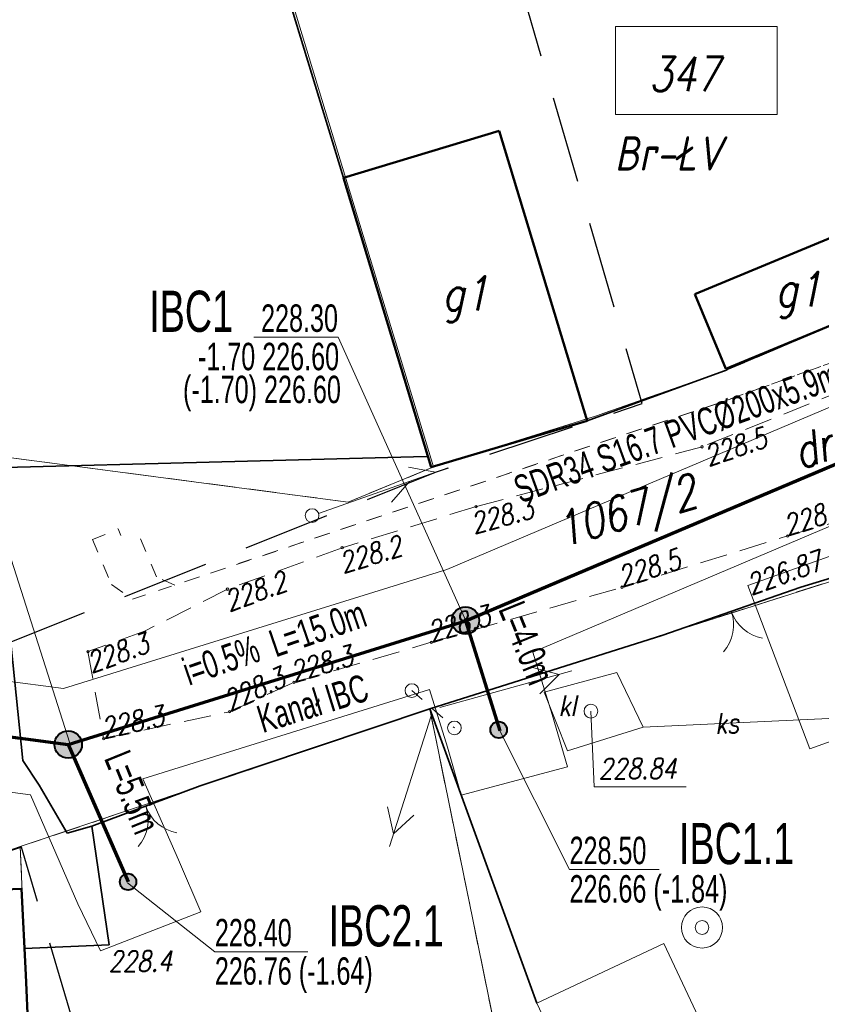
# Model space of a CAD drawing. Header units: millimetres. Extents: x 7436010 to 7436992, y 5663514 to 5666647.
# Tile 8 of 73: x 7436263 to 7436292, y 5663780 to 5663816. Entities that reach past the tile are written whole.
import ezdxf
from ezdxf.enums import TextEntityAlignment as Align

# ---------------------------------------------------------------- set-up
doc = ezdxf.new("R2010")
doc.units = ezdxf.units.MM
doc.header["$PDSIZE"] = 1
for name, pattern in [('$0$HIDDEN', [9.525, 6.35, -3.175]), ('1', [0]), ('2_EGBU_A', [0]), ('3', [1, 0.5, -0.5]), ('GDE', [0]), ('GUZ', [1.5, 1, -0.5]), ('KOU', [1.5, 1, -0.5])]:
    doc.linetypes.add(name, pattern=pattern)
for name, color, linetype, lineweight in [('1 OGRODZENIE', 7, 'BGT', 35), ('17 SŁUPY TELEKOMUNIKACYJNE', 30, 'Continuous', 18), ('18 LINIE TELEKOMUNIAKCYJNE', 30, 'Continuous', 18), ('2 BRAMY FURTKI', 7, 'Continuous', 18), ('28 STUDNIA GŁEBINOWA', 5, 'Continuous', 18), ('41 INNA BUDOWLA', 7, 'Continuous', 18), ('_AA_Kanalizacja grawitacyjna - trasa', 244, 'Continuous', 70), ('_AA_Odcinki boczne grawitacyjne 160mm - trasa', 30, 'Continuous', 70), ('_AA_Studnia kanalizacyjna bet.1000mm - symbol', 24, 'Continuous', 40), ('_AA_Studnia kanalizacyjna PP 600mm - symbol', 24, 'Continuous', 40), ('_DZIAŁKI DO POZWOLENIA', 110, 'Continuous', 9), ('_LINIA ROZ.LOKA', 4, '$0$HIDDEN', 30), ('DZIALKI_SYT-WYS_T_0', 7, 'Continuous', 18), ('Działki zarys', 7, 'Continuous', 18), ('EDZPD_L_1', 7, 'GDE', 18), ('EDZTD_T_0', 7, 'Continuous', 18), ('EGBB_E_T_0', 7, 'Continuous', 18), ('EGBB_L_0', 7, '2_EGBU_A', 50), ('Linie_odn', 7, 'Continuous', 9), ('obszar odziaływania inwestcyji', 80, 'Continuous', 20), ('PunPOMIAR2', 7, 'Continuous', 18), ('RzedPOMIAR2', 7, 'Continuous', 18), ('SDRPK_L_1', 7, 'KOU', 18), ('SIEC_ENERGETYCZNA_L_0', 1, '3', 18), ('SZOPO_L_0', 7, 'BGT', 35), ('SZOPO_T_0', 7, 'Continuous', 18), ('UEEPA_L_2', 1, '1', 18), ('UEEPA_T_2', 1, 'Continuous', 18), ('UKKOA_T_3', 34, 'Continuous', 18), ('UKKOO_T_3', 34, 'Continuous', 18), ('UKKPA_T_6', 34, 'Continuous', 18), ('UKKPOR_L_3', 34, '1', 18), ('UWWOC_T_0', 5, 'Continuous', 18), ('UWWPO_L_0', 5, '1', 18), ('UŻYTKI LINIE', 96, 'GUZ', 18), ('UŻYTKI OZNACZENIE', 96, 'Continuous', 18), ('WUKOS_T_0', 7, 'Continuous', 18), ('WUKOS_T_1', 7, 'Continuous', 18)]:
    doc.layers.add(name, color=color, linetype=linetype, lineweight=lineweight)
for name, color, linetype in [('_AA_Studnia kanalizacyjna bet.1000mm - plamki', 255, 'Continuous'), ('_AA_Studnia kanalizacyjna PP 600mm - plamki', 24, 'Continuous'), ('_map', 7, 'Continuous'), ('TEKST ks przyłącz korek', 32, 'Continuous'), ('TEKST ks przyłącz L _ i', 32, 'Continuous'), ('TEKST ks sieć L _ i', 244, 'Continuous'), ('TEKST ks studnia', 244, 'Continuous')]:
    doc.layers.add(name, color=color, linetype=linetype)
doc.styles.add('K1_ACAD', font='romans.shx', dxfattribs={"width": 0.8, "oblique": 12})
doc.styles.add('PLAN 1 pop.', font='ARIALN.TTF', dxfattribs={"width": 0.8})
doc.styles.add('PLAN 2 pop.', font='ARIALN.TTF', dxfattribs={"width": 0.8})
doc.linetypes.add('BGT', pattern='A,3.75,[133,ltypeshp.shx,S=0.1875,R=0,X=0,Y=0],3.75', length=7.5)

# ---------------------------------------------------------------- blocks, each defined once
blk = doc.blocks.new('BGB')
at = {"linetype": 'Continuous'}
for centre, start, end in [((-1.5, 0), 359.9995, 60), ((1.5, 0), 120, 180.0005)]:
    blk.add_arc(centre, 1.5, start, end, dxfattribs=at)
blk = doc.blocks.new('SLS')
at = {"linetype": 'Continuous'}
blk.add_circle((0, 0), 0.25, dxfattribs=at)
blk = doc.blocks.new('SUPE04')
at = {"linetype": 'Continuous'}
for p, q in [((3.9, 0.5), (4.76605, 0)), ((0.25, 0), (5.25, 0)), ((4.76605, 0), (3.9, -0.5))]:
    blk.add_line(p, q, dxfattribs=at)
blk = doc.blocks.new('SUUS15_05')
at = {"linetype": 'Continuous'}
blk.add_circle((0, 0), 0.25, dxfattribs=at)
blk = doc.blocks.new('WSP')
at = {"linetype": 'Continuous'}
blk.add_circle((0, 0), 0.045, dxfattribs=at)
blk = doc.blocks.new('PLT')
at = {"linetype": 'Continuous'}
for p, q in [((3.9, 0.5), (4.76605, 0)), ((0.25, 0), (5.25, 0)), ((3.76605, 0), (2.9, -0.5))]:
    blk.add_line(p, q, dxfattribs=at)
blk = doc.blocks.new('STD')
at = {"linetype": 'Continuous'}
for radius in [0.75, 0.25]:
    blk.add_circle((0, 0), radius, dxfattribs=at)
blk = doc.blocks.new('STUDZ')
at = {"layer": '1 OGRODZENIE'}
for p, q in [((7436265.63, 5663786.58), (7436266.26, 5663782.26)), ((7436266.26, 5663782.26), (7436263.172, 5663782.125))]:
    blk.add_line(p, q, dxfattribs=at)
at = {"layer": '1 OGRODZENIE', "flags": 128}
for points in [[(7436292.612, 5663832.811), (7436285.51, 5663830.44), (7436283.54, 5663829.78), (7436270.91, 5663823.01), (7436274.809, 5663810.225)], [(7436286.41, 5663793.54), (7436291.48, 5663795.3), (7436301.42, 5663798.33)], [(7436281.86, 5663780.13), (7436277.95, 5663790.86)]]:
    blk.add_lwpolyline(points, dxfattribs=at)
at = {"layer": '41 INNA BUDOWLA', "flags": 128}
for points in [[(7436281.86, 5663780.13), (7436286.486, 5663782.31)], [(7436290.88, 5663772.986), (7436286.486, 5663782.31)], [(7436286.45, 5663770.39), (7436281.86, 5663780.13)]]:
    blk.add_lwpolyline(points, dxfattribs=at)
at = {"layer": 'Działki zarys', "flags": 128}
for points in [[(7436278.091, 5663799.685), (7436270.985, 5663823.05)], [(7436260.84, 5663800.26), (7436274.98, 5663798.406)], [(7436277.953, 5663790.853), (7436283.319, 5663764.626), (7436290.55, 5663756.044), (7436301.909, 5663748.044)]]:
    blk.add_lwpolyline(points, dxfattribs=at)
at = {"layer": 'EDZPD_L_1'}
for p, q in [((7436288.796, 5663803.222), (7436295.096, 5663805.896)), ((7436283.997, 5663801.539), (7436288.796, 5663803.222)), ((7436278.091, 5663799.685), (7436283.997, 5663801.539)), ((7436274.98, 5663798.406), (7436278.091, 5663799.685)), ((7436277.953, 5663790.853), (7436302.274, 5663798.607)), ((7436263.018, 5663785.839), (7436277.953, 5663790.853)), ((7436260.034, 5663784.815), (7436263.018, 5663785.839)), ((7436263.018, 5663785.839), (7436264.415, 5663754.912))]:
    blk.add_line(p, q, dxfattribs=at)
at = {"layer": 'EGBB_L_0'}
for p, q in [((7436274.809, 5663810.225), (7436280.488, 5663811.941)), ((7436280.488, 5663811.941), (7436283.689, 5663801.373)), ((7436274.809, 5663810.225), (7436278.001, 5663799.677)), ((7436287.615, 5663805.988), (7436294.113, 5663808.685)), ((7436287.615, 5663805.988), (7436288.748, 5663803.259)), ((7436288.748, 5663803.259), (7436295.096, 5663805.896)), ((7436278.001, 5663799.677), (7436283.689, 5663801.373)), ((7436258.415, 5663784.136), (7436263.065, 5663784.301)), ((7436263.065, 5663784.301), (7436263.219, 5663781.161)), ((7436263.219, 5663781.161), (7436263.588, 5663772.92))]:
    blk.add_line(p, q, dxfattribs=at)
at = {"layer": 'PunPOMIAR2'}
blk.add_point((7436266.26, 5663782.26), dxfattribs=at)
at = {"layer": 'SDRPK_L_1'}
for p, q in [((7436298.75, 5663804.78), (7436287.88, 5663800.42)), ((7436287.88, 5663800.42), (7436279.64, 5663798.24)), ((7436291, 5663797.17), (7436300.94, 5663800.08)), ((7436279.64, 5663798.24), (7436274.76, 5663796.74)), ((7436284.96, 5663795.3), (7436291, 5663797.17)), ((7436274.76, 5663796.74), (7436270.58, 5663795.23)), ((7436270.58, 5663795.23), (7436267.55, 5663793.7)), ((7436278.01, 5663793.29), (7436284.96, 5663795.3)), ((7436267.55, 5663793.7), (7436265.49, 5663792.95)), ((7436265.49, 5663792.95), (7436266.06, 5663789.78)), ((7436273, 5663791.83), (7436278.01, 5663793.29)), ((7436270.66, 5663790.76), (7436273, 5663791.83)), ((7436266.06, 5663789.78), (7436270.66, 5663790.76))]:
    blk.add_line(p, q, dxfattribs=at)
at = {"layer": 'SIEC_ENERGETYCZNA_L_0'}
for p, q in [((7436296.915, 5663805.041), (7436288.529, 5663802.028)), ((7436288.529, 5663802.028), (7436296.915, 5663805.041)), ((7436267.111, 5663794.863), (7436288.529, 5663802.028)), ((7436288.529, 5663802.028), (7436268.653, 5663795.379)), ((7436265.658, 5663797.034), (7436266.592, 5663797.425)), ((7436266.592, 5663797.425), (7436266.684, 5663797.182)), ((7436267.983, 5663795.683), (7436267.258, 5663797.42)), ((7436265.658, 5663797.034), (7436266.347, 5663795.393)), ((7436268.653, 5663795.379), (7436267.983, 5663795.683)), ((7436266.347, 5663795.393), (7436267.111, 5663794.863))]:
    blk.add_line(p, q, dxfattribs=at)
at = {"layer": 'SZOPO_L_0'}
for p, q in [((7436283.689, 5663801.373), (7436288.796, 5663803.222)), ((7436262.46, 5663799.66), (7436277.36, 5663800.05)), ((7436277.36, 5663800.05), (7436277.884, 5663800.061)), ((7436277.95, 5663790.86), (7436286.41, 5663793.54)), ((7436262.69, 5663793.15), (7436263.12, 5663788.98)), ((7436269.58, 5663788.06), (7436277.95, 5663790.86)), ((7436263.12, 5663788.98), (7436263.71, 5663788.08)), ((7436263.71, 5663788.08), (7436264.73, 5663786.33)), ((7436269.58, 5663788.06), (7436265.63, 5663786.58)), ((7436265.63, 5663786.58), (7436264.73, 5663786.33))]:
    blk.add_line(p, q, dxfattribs=at)
at = {"layer": 'UEEPA_L_2', "linetype": '3'}
blk.add_line((7436277.3, 5663791.53), (7436278.85, 5663790.17), dxfattribs=at)
at = {"layer": 'UKKOA_T_3'}
for p, q in [((7436283.83, 5663790.78), (7436283.942, 5663788.023)), ((7436283.942, 5663788.023), (7436287.297, 5663788.023))]:
    blk.add_line(p, q, dxfattribs=at)
at = {"layer": 'UKKPOR_L_3'}
for p, q in [((7436282.13, 5663791.47), (7436284.78, 5663792.19)), ((7436284.78, 5663792.19), (7436285.74, 5663790.2)), ((7436282.97, 5663789.33), (7436282.13, 5663791.47)), ((7436285.74, 5663790.2), (7436295.143, 5663790.628)), ((7436285.74, 5663790.2), (7436282.97, 5663789.33))]:
    blk.add_line(p, q, dxfattribs=at)
at = {"layer": 'UWWPO_L_0'}
for p, q in [((7436302.4, 5663799.94), (7436289.55, 5663795.36)), ((7436289.55, 5663795.36), (7436291.816, 5663789.412)), ((7436291.816, 5663789.412), (7436295.168, 5663790.602))]:
    blk.add_line(p, q, dxfattribs=at)
at = {"layer": 'UŻYTKI LINIE', "flags": 128}
for points in [[(7436302.274, 5663798.607), (7436277.953, 5663790.853), (7436263.018, 5663785.839), (7436260.034, 5663784.815), (7436260.43, 5663792.4), (7436260.84, 5663800.26), (7436274.98, 5663798.406), (7436278.091, 5663799.685), (7436283.997, 5663801.539), (7436288.796, 5663803.222), (7436295.096, 5663805.896), (7436299.772, 5663807.815)], [(7436283.319, 5663764.626), (7436277.953, 5663790.853)], [(7436263.018, 5663785.839), (7436264.095, 5663762.006)]]:
    blk.add_lwpolyline(points, dxfattribs=at)
at = {"layer": '17 SŁUPY TELEKOMUNIKACYJNE'}
blk.add_blockref('SLS', (7436273.66, 5663797.91), dxfattribs=at)
at = {"layer": '18 LINIE TELEKOMUNIAKCYJNE', "rotation": 19.37976842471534}
blk.add_blockref('PLT', (7436273.66, 5663797.91), dxfattribs=at)
at = {"layer": '2 BRAMY FURTKI', "rotation": 199.1439352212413}
blk.add_blockref('BGB', (7436288.945, 5663794.42), dxfattribs=at)
at = {"layer": '28 STUDNIA GŁEBINOWA'}
blk.add_blockref('STD', (7436287.88, 5663782.89), dxfattribs=at)
at = {"layer": 'SZOPO_T_0', "rotation": 199.2700486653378}
blk.add_blockref('BGB', (7436267.598, 5663787.316), dxfattribs=at)
at = {"layer": 'UEEPA_T_2'}
for rotation in [15.46861990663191, 252.3361584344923]:
    blk.add_blockref('SUPE04', (7436278.075, 5663790.85), dxfattribs=dict(at, rotation=rotation))
for p in [(7436277.3, 5663791.53), (7436278.85, 5663790.17)]:
    blk.add_blockref('SLS', p, dxfattribs=at)
at = {"layer": 'UKKPA_T_6'}
blk.add_blockref('SUUS15_05', (7436283.83, 5663790.78), dxfattribs=at)
at = {"layer": 'WUKOS_T_0'}
for p in [(7436287.88, 5663800.42), (7436279.64, 5663798.24), (7436291, 5663797.17), (7436274.76, 5663796.74), (7436270.58, 5663795.23), (7436284.96, 5663795.3), (7436278.01, 5663793.29), (7436265.49, 5663792.95), (7436273, 5663791.83), (7436270.66, 5663790.76), (7436266.06, 5663789.78)]:
    blk.add_blockref('WSP', p, dxfattribs=at)
at = {"layer": 'DZIALKI_SYT-WYS_T_0', "style": 'K1_ACAD', "oblique": 12, "width": 0.8}
blk.add_text('1067/2', height=1.25, rotation=16.687, dxfattribs=at).set_placement((7436285.147, 5663798.006), align=Align.MIDDLE)
at = {"layer": 'EDZTD_T_0', "style": 'K1_ACAD', "oblique": 12, "width": 0.8}
blk.add_text('347', height=1.25, dxfattribs=at).set_placement((7436285.95, 5663814.641), align=Align.TOP_LEFT)
at = {"layer": 'EGBB_E_T_0', "style": 'K1_ACAD', "oblique": 12, "width": 0.8}
for p in [(7436279.247, 5663805.804), (7436291.393, 5663805.957)]:
    blk.add_text('g1', height=1.25, dxfattribs=at).set_placement(p, align=Align.MIDDLE)
at = {"layer": 'RzedPOMIAR2', "style": 'K1_ACAD', "oblique": 12, "width": 0.8}
blk.add_text('228.4', height=0.75, dxfattribs=at).set_placement((7436266.244, 5663781.286))
at = {"layer": 'UKKOA_T_3', "style": 'K1_ACAD', "oblique": 12, "width": 0.8}
blk.add_text('kl', height=0.75, dxfattribs=at).set_placement((7436282.967, 5663790.977), align=Align.MIDDLE)
blk.add_text('228.84', height=0.75, dxfattribs=at).set_placement((7436284.118, 5663789.059), align=Align.TOP_LEFT)
at = {"layer": 'UKKOO_T_3', "style": 'K1_ACAD', "oblique": 12, "width": 0.8}
blk.add_text('ks', height=0.75, rotation=2.6074, dxfattribs=at).set_placement((7436288.786, 5663790.339), align=Align.MIDDLE)
at = {"layer": 'UWWOC_T_0', "style": 'K1_ACAD', "oblique": 12, "width": 0.8}
blk.add_text('226.87', height=0.75, rotation=19.602, dxfattribs=at).set_placement((7436289.55, 5663795.36), align=Align.MIDDLE_LEFT)
at = {"layer": 'UŻYTKI OZNACZENIE', "style": 'K1_ACAD', "oblique": 12, "width": 0.8}
blk.add_text('Br-ŁV', height=1.25, dxfattribs=at).set_placement((7436284.696, 5663811.744), align=Align.TOP_LEFT)
blk.add_text('dr', height=1.25, rotation=17.046, dxfattribs=at).set_placement((7436291.076, 5663800.788), align=Align.TOP_LEFT)
at = {"layer": 'WUKOS_T_1', "style": 'K1_ACAD', "oblique": 12, "width": 0.8}
blk.add_text('228.5', height=0.75, rotation=18.1836, dxfattribs=at).set_placement((7436287.88, 5663800.42), align=Align.TOP_LEFT)
for s, rotation, p in [('228.3', 14.8448, (7436279.569, 5663797.244)), ('228.5', 17.5875, (7436291, 5663797.17)), ('228.2', 17.078, (7436274.8, 5663795.801)), ('228.5', 17.4337, (7436284.96, 5663795.3)), ('228.2', 19.8246, (7436270.637, 5663794.406)), ('228.3', 16.1639, (7436278.01, 5663793.29)), ('228.3', 19.9675, (7436265.616, 5663792.16)), ('228.3', 16.1943, (7436273, 5663791.83)), ('228.3', 24.5527, (7436270.66, 5663790.76)), ('228.3', 12.0726, (7436266.06, 5663789.78))]:
    blk.add_text(s, height=0.75, rotation=rotation, dxfattribs=at).set_placement(p)

msp = doc.modelspace()

# ---------------------------------------------------------------- hatches: boundary and pattern name
at = {"layer": '_AA_Studnia kanalizacyjna bet.1000mm - plamki', "linetype": 'Continuous'}
h = msp.add_hatch(color=256, dxfattribs=at)
edge = h.paths.add_edge_path()
edge.add_arc((7436279.255, 5663794.088), 0.5, 0, 360)
h = msp.add_hatch(color=256, dxfattribs=at)
edge = h.paths.add_edge_path()
edge.add_arc((7436264.771, 5663789.563), 0.5, 0, 360)
at = {"layer": '_AA_Studnia kanalizacyjna PP 600mm - plamki', "linetype": 'Continuous'}
h = msp.add_hatch(color=30, dxfattribs=at)
edge = h.paths.add_edge_path()
edge.add_arc((7436280.467, 5663790.1), 0.3, 0, 360)
h = msp.add_hatch(color=30, dxfattribs=at)
edge = h.paths.add_edge_path()
edge.add_arc((7436266.953, 5663784.555), 0.3, 0, 360)

# ---------------------------------------------------------------- linework, layer by layer
at = {"layer": '_AA_Kanalizacja grawitacyjna - trasa'}
msp.add_lwpolyline([(7436264.771, 5663789.563), (7436279.261, 5663794.071), (7436303.857, 5663804.49)], dxfattribs=at)
at = {"layer": '_AA_Odcinki boczne grawitacyjne 160mm - trasa', "linetype": 'Continuous'}
for points in [[(7436279.261, 5663794.071), (7436280.509, 5663790.062)], [(7436258.349, 5663790.414), (7436258.349, 5663790.414), (7436264.771, 5663789.563)], [(7436264.771, 5663789.563), (7436266.953, 5663784.555)]]:
    msp.add_lwpolyline(points, dxfattribs=at)
at = {"layer": '_AA_Studnia kanalizacyjna bet.1000mm - symbol', "linetype": 'Continuous'}
for centre in [(7436279.255, 5663794.088), (7436264.771, 5663789.563)]:
    msp.add_circle(centre, 0.5, dxfattribs=at)
at = {"layer": '_AA_Studnia kanalizacyjna PP 600mm - symbol', "color": 30, "linetype": 'Continuous'}
for centre in [(7436280.467, 5663790.1), (7436266.953, 5663784.555)]:
    msp.add_circle(centre, 0.3, dxfattribs=at)
at = {"layer": '_DZIAŁKI DO POZWOLENIA'}
msp.add_lwpolyline([(7436284.723, 5663815.746), (7436290.615, 5663815.746), (7436290.615, 5663812.545), (7436284.723, 5663812.545)], close=True, dxfattribs=at)
at = {"layer": '_LINIA ROZ.LOKA', "ltscale": 0.5, "flags": 128}
msp.add_lwpolyline([(7436769.819, 5666386.172), (7436785.63, 5666401.9), (7436777.168, 5666339.855), (7436769.643, 5666284.835), (7436763.693, 5666241.333), (7436758.706, 5666204.871), (7436746.995, 5666120.477), (7436746.67, 5666118.16), (7436746, 5666112.25), (7436742.679, 5666086.949), (7436737.87, 5666050.31), (7436735.793, 5666034.48), (7436729.165, 5665983.959), (7436725.413, 5665955.369), (7436721.158, 5665922.936), (7436716.677, 5665892.746), (7436714.652, 5665879.501), (7436710.699, 5665853.651), (7436705.915, 5665822.364), (7436701.238, 5665791.78), (7436696.682, 5665761.986), (7436693.363, 5665740.276), (7436692.49, 5665734.57), (7436691.24, 5665725.21), (7436686.817, 5665692.279), (7436686.24, 5665687.98), (7436687.02, 5665687.872), (7436687.796, 5665687.765), (7436688.426, 5665687.677), (7436689.729, 5665687.497), (7436691.702, 5665687.224), (7436695.055, 5665686.76), (7436699.592, 5665686.132), (7436703.87, 5665685.495), (7436710.052, 5665684.688), (7436704.144, 5665626.716), (7436692.353, 5665554.027), (7436684.4, 5665507.895), (7436678.948, 5665476.375), (7436678.106, 5665452.583), (7436669.825, 5665424.532), (7436658.741, 5665384.423), (7436649.917, 5665353.223), (7436656.066, 5665352.41), (7436640.531, 5665294.184), (7436627.067, 5665248.662), (7436617.803, 5665220.557), (7436609.033, 5665184.743), (7436597.094, 5665145.042), (7436586.74, 5665104.181), (7436580.262, 5665077.607), (7436551.399, 5665080.628), (7436544.132, 5665053.462), (7436541.654, 5665043.684), (7436535.648, 5665019.894), (7436527.279, 5664986.713), (7436518.85, 5664953.127), (7436540.241, 5664951.286), (7436527.274, 5664905.085), (7436512.887, 5664848.872), (7436512.752, 5664848.252), (7436491.254, 5664843.656), (7436490.454, 5664840.416), (7436488.749, 5664840.174), (7436485.592, 5664828.52), (7436480.77, 5664810.687), (7436477.564, 5664798.832), (7436470.048, 5664771.067), (7436466.776, 5664758.912), (7436460.996, 5664737.529), (7436453.383, 5664709.453), (7436450.493, 5664698.657), (7436449.293, 5664694.235), (7436447.878, 5664689.001), (7436444.735, 5664677.411), (7436439.734, 5664658.879), (7436430.798, 5664625.844), (7436422.092, 5664592.636), (7436411.808, 5664553.448), (7436402.818, 5664519.107), (7436395.065, 5664489.579), (7436386.906, 5664458.419), (7436380.697, 5664434.655), (7436376.518, 5664418.897), (7436373.403, 5664406.849), (7436371.231, 5664398.643), (7436365.4, 5664376.386), (7436360.194, 5664356.586), (7436358.975, 5664351.964), (7436370.073, 5664349.716), (7436345.743, 5664252.376), (7436338.101, 5664221.811), (7436346.559, 5664219.638), (7436332.958, 5664172.827), (7436327.706, 5664153.961), (7436320.71, 5664127.647), (7436315.847, 5664109.043), (7436293.508, 5664105.672), (7436291.778, 5664098.993), (7436311.255, 5664095.216), (7436305.86, 5664069.899), (7436301.249, 5664052.498), (7436298.259, 5664034.704), (7436295.226, 5664016.7), (7436294.203, 5663992.362), (7436295.675, 5663969.316), (7436298.862, 5663944.903), (7436305.053, 5663922.416), (7436309.368, 5663907.37), (7436310.083, 5663904.279), (7436287.939, 5663894.265), (7436287.89, 5663894.23), (7436289.293, 5663888.169), (7436307.22, 5663896.421), (7436313.563, 5663878.366), (7436316.816, 5663864.356), (7436323.097, 5663841.843), (7436323.621, 5663840.346), (7436302.734, 5663832.549), (7436306.084, 5663818.609), (7436328.591, 5663826.53), (7436335.305, 5663807.875), (7436346.491, 5663776.834), (7436347.265, 5663774.439), (7436325.835, 5663769.718), (7436328.273, 5663765.489), (7436328.273, 5663765.489), (7436337.733, 5663749.257), (7436355.952, 5663758.124), (7436369.036, 5663743.036), (7436379.219, 5663723.732), (7436386.589, 5663707.332), (7436393.785, 5663687.445), (7436394.545, 5663683.162), (7436386.119, 5663681.18), (7436375.065, 5663673.191), (7436376.66, 5663669.404), (7436378.039, 5663665.373), (7436383.145, 5663649.886), (7436385.452, 5663641.268), (7436392.561, 5663614.937), (7436402.771, 5663597.554), (7436404.552, 5663594.357), (7436398.144, 5663579.556), (7436383.472, 5663579.872), (7436383.472, 5663598.954), (7436383.536, 5663613.755), (7436381.268, 5663622.159), (7436375.493, 5663643.653), (7436374.487, 5663647.412), (7436373.191, 5663652.22), (7436366.812, 5663649.775), (7436363.111, 5663660.126), (7436369.055, 5663664.529), (7436367.983, 5663667.458), (7436362.418, 5663663.455), (7436351.027, 5663690.171), (7436348.921, 5663700.662), (7436355.281, 5663701.413), (7436350.008, 5663711.545), (7436342.684, 5663723.842), (7436323.689, 5663721.102), (7436294.623, 5663770.744), (7436268.862, 5663766.229), (7436263.066, 5663785.818), (7436260.041, 5663784.815), (7436254.686, 5663782.735), (7436252.465, 5663789.248), (7436260.428, 5663792.401), (7436278.163, 5663799.499), (7436285.701, 5663801.994), (7436278.819, 5663825.679), (7436273.401, 5663846.926), (7436269.385, 5663864.936), (7436284.572, 5663868.617), (7436282.661, 5663876.992), (7436274.791, 5663875.665), (7436272.427, 5663887.404), (7436280.035, 5663888.292), (7436279.108, 5663892.091), (7436269.52, 5663890.933), (7436263.103, 5663914.553), (7436258.603, 5663935.854), (7436251.252, 5663959.731), (7436247.766, 5663974.333), (7436257.809, 5663977.446), (7436257.698, 5663985.662), (7436257.603, 5663994.259), (7436254.811, 5664004.46), (7436251.476, 5664016.715), (7436250.549, 5664027.068), (7436249.485, 5664037.257), (7436242.689, 5664037.334), (7436241.678, 5664048.834), (7436240.901, 5664065.752), (7436219.891, 5664094.241), (7436221.988, 5664101.65), (7436224.111, 5664100.45), (7436249.122, 5664102.024), (7436242.679, 5664108.296), (7436226.645, 5664128.307), (7436226.023, 5664140.261), (7436224.837, 5664141.852), (7436219.239, 5664143.564), (7436189.719, 5664143.162), (7436172.237, 5664151.732), (7436160.044, 5664157.699), (7436156.645, 5664159.354), (7436144.813, 5664164.949), (7436142.537, 5664166.012), (7436135.048, 5664171.548), (7436122.04, 5664181.325), (7436108.217, 5664191.494), (7436106.941, 5664192.438), (7436096.692, 5664202.791), (7436089.704, 5664209.893), (7436082.365, 5664217.233), (7436065.983, 5664208.509), (7436054.19, 5664202.177), (7436048.152, 5664211.644), (7436077.493, 5664231.589), (7436078.107, 5664230.801), (7436082.881, 5664224.701), (7436088.006, 5664218.657), (7436091.262, 5664215.402), (7436100.884, 5664205.311), (7436105.441, 5664200.58), (7436107, 5664198.997), (7436108.613, 5664197.357), (7436109.381, 5664196.579), (7436109.537, 5664196.424), (7436113.388, 5664193.768), (7436117.543, 5664190.756), (7436126.187, 5664184.59), (7436131.518, 5664180.704), (7436136.117, 5664196.766), (7436147.656, 5664192.776), (7436144.066, 5664181.29), (7436141.619, 5664173.448), (7436149.976, 5664169.141), (7436161.928, 5664163.007), (7436166.873, 5664160.461), (7436176.132, 5664155.711), (7436190.605, 5664148.285), (7436211.642, 5664148.485), (7436219.974, 5664148.576), (7436227.765, 5664146.175), (7436230.924, 5664142.228), (7436230.702, 5664137.627), (7436231.983, 5664130.138), (7436242.856, 5664115.225), (7436255.74, 5664102.74), (7436277.106, 5664081.501), (7436279.285, 5664110.772), (7436287.113, 5664140.297), (7436294.815, 5664168.383), (7436300.408, 5664167.926), (7436303.617, 5664180.054), (7436314.754, 5664222.52), (7436320.67, 5664244.509), (7436329.286, 5664276.326), (7436339.489, 5664314.222), (7436347.351, 5664343.307), (7436344.053, 5664344.135), (7436348.208, 5664369.312), (7436371.206, 5664451.734), (7436387.619, 5664516.956), (7436415.586, 5664621.211), (7436434.673, 5664694.676), (7436464.45, 5664803.668), (7436472.924, 5664837.816), (7436477.353, 5664838.622), (7436478.209, 5664841.782), (7436481.513, 5664853.977), (7436494.029, 5664899.688), (7436502.397, 5664930.227), (7436504.591, 5664938.275), (7436507.768, 5664949.805), (7436500.72, 5664950.002), (7436508.915, 5664982.673), (7436528.12, 5665058.555), (7436539.985, 5665099.162), (7436546.498, 5665097.773), (7436553.59, 5665124.943), (7436568.605, 5665185.165), (7436573.132, 5665202.815), (7436575.085, 5665210.138), (7436580.009, 5665229.574), (7436583.775, 5665244.514), (7436593.841, 5665284.253), (7436602.232, 5665317.293), (7436613.909, 5665363.64), (7436618.238, 5665380.682), (7436630.042, 5665427.092), (7436635.598, 5665448.858), (7436641.55, 5665472.258), (7436645.603, 5665488.174), (7436647.468, 5665501.708), (7436650.045, 5665519.827), (7436651.532, 5665531.047), (7436655.658, 5665560.729), (7436662.169, 5665607.706), (7436664.223, 5665622.584), (7436669.045, 5665657.294), (7436673.241, 5665687.673), (7436669.129, 5665688.355), (7436676.292, 5665740.38), (7436691.423, 5665845.086), (7436699.67, 5665904.313), (7436707.4, 5665965.125), (7436522.196, 5665967.371), (7436460.268, 5665974.019), (7436461.788, 5665994.07), (7436645.179, 5665988.69), (7436704.596, 5665987.733), (7436718.228, 5666087.224), (7436731.411, 5666189.827), (7436742.139, 5666261.152), (7436750.004, 5666316.478), (7436754.582, 5666343.797), (7436764.085, 5666343.133), (7436769.819, 5666386.172)], dxfattribs=at)
at = {"layer": 'Linie_odn'}
for points in [[(7436264.824, 5663789.607), (7436259.491, 5663806.319), (7436254.991, 5663806.319)], [(7436279.286, 5663794.048), (7436274.616, 5663804.413), (7436271.533, 5663804.413)], [(7436280.509, 5663790.062), (7436283.05, 5663785), (7436286.313, 5663785)], [(7436266.927, 5663784.52), (7436270.118, 5663782.002), (7436273.507, 5663782.002)]]:
    msp.add_lwpolyline(points, dxfattribs=at)
at = {"layer": 'obszar odziaływania inwestcyji', "ltscale": 2}
for points in [[(7436264.597, 5663791.603), (7436278.572, 5663795.951), (7436301.485, 5663805.657)], [(7436281.709, 5663792.936), (7436302.647, 5663801.805)], [(7436281.709, 5663792.936), (7436282.418, 5663790.657)], [(7436264.597, 5663791.603), (7436260.141, 5663792.194), (7436254.831, 5663790.047), (7436258.086, 5663788.431), (7436263.389, 5663787.728)], [(7436267.496, 5663788.316), (7436277.945, 5663791.567)], [(7436277.945, 5663791.567), (7436278.599, 5663789.468), (7436279.096, 5663787.716), (7436282.981, 5663788.751), (7436282.418, 5663790.657)], [(7436267.496, 5663788.316), (7436268.786, 5663785.354), (7436269.601, 5663783.459), (7436265.943, 5663782.037), (7436265.119, 5663783.756), (7436263.389, 5663787.728)]]:
    msp.add_lwpolyline(points, dxfattribs=at)

# ---------------------------------------------------------------- block references
at = {"layer": '_map'}
msp.add_blockref('STUDZ', (0, 0), dxfattribs=at)

# ---------------------------------------------------------------- texts
at = {"layer": 'TEKST ks przyłącz korek', "width": 0.8}
for s, height, style, p in [('IBC1.1', 1.5, 'PLAN 1 pop.', (7436287.04, 5663785.2)), ('228.50', 1, 'PLAN 2 pop.', (7436283.05, 5663785.2)), ('226.66 (-1.84)', 1, 'PLAN 2 pop.', (7436283.05, 5663783.8)), ('IBC2.1', 1.5, 'PLAN 1 pop.', (7436274.263, 5663782.202)), ('228.40', 1, 'PLAN 2 pop.', (7436270.118, 5663782.202)), ('226.76 (-1.64)', 1, 'PLAN 2 pop.', (7436270.118, 5663780.802))]:
    msp.add_text(s, height=height, dxfattribs=dict(at, style=style)).set_placement(p)
at = {"layer": 'TEKST ks przyłącz L _ i', "style": 'PLAN 2 pop.', "width": 0.8}
for s, p in [('L=4.0m', (7436280.441, 5663794.504)), ('L=5.5m', (7436266.064, 5663789.065))]:
    msp.add_text(s, height=1, rotation=292.1344, dxfattribs=at).set_placement(p)
at = {"layer": 'TEKST ks sieć L _ i', "style": 'PLAN 2 pop.', "width": 0.8}
for s, rotation, p in [('SDR34 S16.7 PVC%%c200x5.9mm', 20.0183, (7436281.264, 5663798.351)), ('L=15.0m', 18.9972, (7436272.331, 5663792.736)), ('Kanał IBC', 17.217, (7436271.862, 5663789.976))]:
    msp.add_text(s, height=1, rotation=rotation, dxfattribs=at).set_placement(p)
msp.add_text('i=0.5%', height=1, rotation=18.9972, dxfattribs=at).set_placement((7436271.844, 5663792.627), align=Align.RIGHT)
at = {"layer": 'TEKST ks studnia', "width": 0.8}
for s, height, style, p in [('IBC1', 1.5, 'PLAN 1 pop.', (7436267.724, 5663804.613)), ('228.30', 1, 'PLAN 2 pop.', (7436271.803, 5663804.613)), ('-1.70 226.60 ', 1, 'PLAN 2 pop.', (7436269.5, 5663803.213)), ('(-1.70) 226.60 ', 1, 'PLAN 2 pop.', (7436268.956, 5663802.013))]:
    msp.add_text(s, height=height, dxfattribs=dict(at, style=style)).set_placement(p)

doc.saveas('drawing.dxf')
